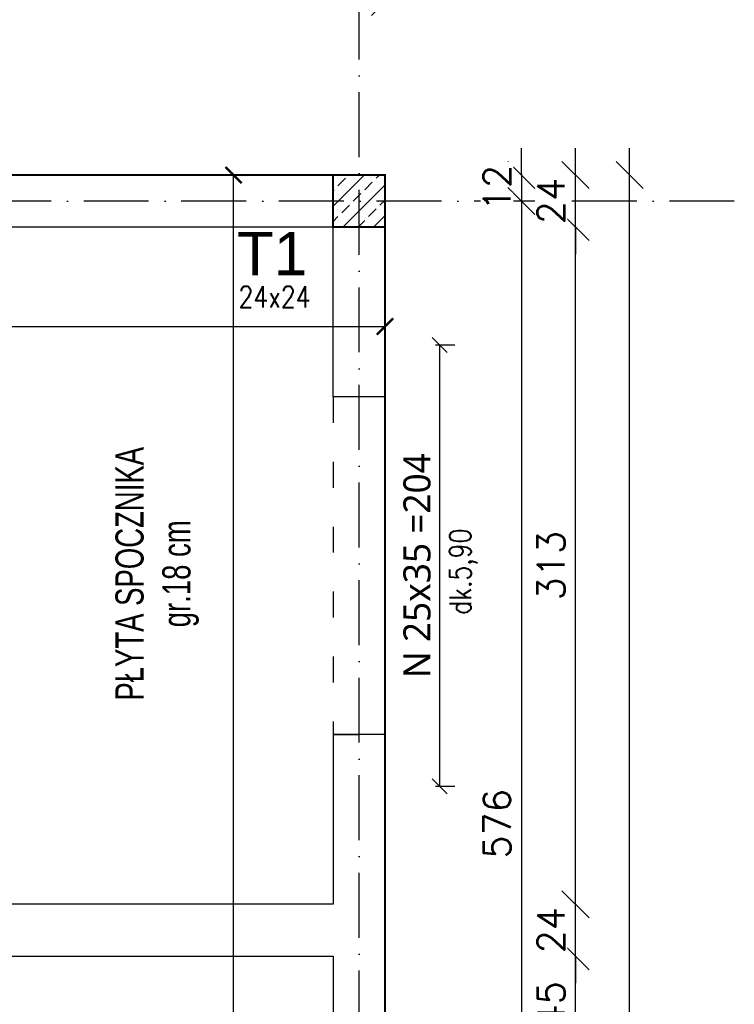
# Model space of a CAD drawing. Header units: millimetres. Extents: x -175722 to -110961, y 52375 to 104640.
# Tile 142 of 146: x -154725 to -154395, y 100925 to 101380. Entities that reach past the tile are written whole.
import ezdxf

# ---------------------------------------------------------------- set-up
doc = ezdxf.new("R2010")
doc.units = ezdxf.units.MM
doc.linetypes.add('ACAD_ISO03W100', pattern=[30, 12, -18])
doc.linetypes.add('ACAD_ISO10W100', pattern=[18, 12, -3, 0, -3])
for name, color, linetype in [('_R - RAMKI', 7, 'Continuous'), ('AS_Balustrady', 53, 'Continuous'), ('H', 8, 'Continuous'), ('OSIE', 4, 'ACAD_ISO10W100')]:
    doc.layers.add(name, color=color, linetype=linetype)
doc.layers.add('A_KONSTRUKCJA', color=170, linetype='Continuous', lineweight=30)
doc.layers.add('K_opisy', color=50, linetype='Continuous', lineweight=9)
doc.styles.add('Arial', font='arial.ttf', dxfattribs={"height": 90})
doc.styles.add('ARIAL-08', font='arial.ttf', dxfattribs={"width": 0.7})
doc.styles.add('e-cad_3', font='simplex.shx', dxfattribs={"width": 0.8})
doc.styles.add('IDA_Text_1.100', font='segoeuil.ttf', dxfattribs={"height": 12.5})
doc.styles.add('ROMANS', font='romans')
doc.styles.add('Technic', font='technic_.ttf')
doc.dimstyles.new('Architektoniczny200', dxfattribs={"dimscale": 5, "dimtxt": 2.5, "dimasz": 1.5, "dimexe": 1, "dimexo": 2, "dimgap": 0, "dimtad": 0, "dimdec": 1, "dimzin": 9, "dimtxsty": 'Technic', "dimblk": 'Architectural', "dimcen": 1, "dimclrt": 7, "dimaunit": 1, "dimadec": 0, "dimazin": 0, "dimtfac": 1, "dimtdec": 1, "dimtix": 1, "dimtmove": 2, "dimatfit": 3, "dimldrblk": 'DOT', "dimfxl": 0, "dimtvp": 0.769231, "dimtolj": 1, "dimarcsym": 0})
doc.dimstyles.new('AS_DIM_STYLE1', dxfattribs={"dimscale": 5, "dimtxt": 2.5, "dimasz": 1, "dimexe": 1.25, "dimexo": 2, "dimgap": 1, "dimtad": 1, "dimdec": 0, "dimdsep": 46, "dimtxsty": 'ROMANS', "dimblk": 'OBLIQUE', "dimcen": 0, "dimdle": 1, "dimclrd": 8, "dimclre": 8, "dimclrt": 9, "dimadec": 0, "dimazin": 0, "dimtfac": 1, "dimtdec": 0, "dimtmove": 1, "dimatfit": 3, "dimldrblk": 'CLOSEDBLANK', "dimfxl": 0, "dimtolj": 1, "dimtzin": 0, "dimarcsym": 0})
doc.dimstyles.new('IDA_Dim_1.100', dxfattribs={"dimtxt": 17, "dimasz": 7, "dimexe": 7, "dimexo": 7, "dimgap": 4, "dimtad": 1, "dimdec": 0, "dimtxsty": 'IDA_Text_1.100', "dimblk": 'OBLIQUE', "dimcen": 0.09, "dimadec": 0, "dimazin": 0, "dimtfac": 1, "dimtmove": 1, "dimatfit": 3, "dimldrblk": 'NONE', "dimfxl": 0, "dimarcsym": 0})

# ---------------------------------------------------------------- blocks, each defined once
blk = doc.blocks.new('Architectural')
blk.add_line((-1, 0), (0, 0))
at = {"color": 7, "linetype": 'ByBlock', "const_width": 0.15}
blk.add_lwpolyline([(-0.5, -0.5), (0.5, 0.5)], dxfattribs=at)
blk = doc.blocks.new('*D687')
at = {"layer": 'AS_Balustrady', "color": 0, "linetype": 'Continuous', "lineweight": -2, "ltscale": 0.25, "transparency": 16777216}
for p, q in [((-155207.09, 101248.25), (-155207.09, 101233.25)), ((-154556.09, 101248.25), (-154556.09, 101233.25)), ((-155199.59, 101238.25), (-154563.59, 101238.25))]:
    blk.add_line(p, q, dxfattribs=at)
at = {"layer": 'Defpoints', "color": 0, "linetype": 'Continuous', "ltscale": 0.25, "transparency": 16777216}
for p in [(-155207.09, 101308.25), (-154556.09, 101308.24), (-154556.09, 101238.25)]:
    blk.add_point(p, dxfattribs=at)
at = {"layer": 'AS_Balustrady', "color": 0, "linetype": 'Continuous', "lineweight": -2, "ltscale": 0.25, "transparency": 16777216, "xscale": 7.5, "yscale": 7.5, "zscale": 7.5, "rotation": 180}
blk.add_blockref('Architectural', (-155207.09, 101238.25), dxfattribs=at)
at = {"layer": 'AS_Balustrady', "color": 0, "linetype": 'Continuous', "lineweight": -2, "ltscale": 0.25, "transparency": 16777216, "xscale": 7.5, "yscale": 7.5, "zscale": 7.5}
blk.add_blockref('Architectural', (-154556.09, 101238.25), dxfattribs=at)
at = {"layer": 'AS_Balustrady', "color": 7, "linetype": 'Continuous', "ltscale": 0.25, "transparency": 16777216, "insert": (-154881.59, 101252.35), "char_height": 12.5, "attachment_point": 5, "style": 'Technic'}
blk.add_mtext('\\A1;BI g.k.+7.15 24x35 L=651', dxfattribs=at)
blk = doc.blocks.new('_Dot')
at = {"color": 0, "linetype": 'ByBlock', "lineweight": -2}
blk.add_line((-0.5, 0), (-1, 0), dxfattribs=at)
at = {"color": 0, "linetype": 'ByBlock', "const_width": 0.5}
blk.add_lwpolyline([(-0.25, 0, 1), (0.25, 0, 1)], format="xyb", close=True, dxfattribs=at)
blk = doc.blocks.new('*D688')
at = {"layer": 'AS_Balustrady', "color": 0, "linetype": 'Continuous', "lineweight": -2, "ltscale": 0.25, "transparency": 16777216}
for p, q in [((-154616.08, 101308.25), (-154631.08, 101308.25)), ((-154626.08, 99564.74), (-154626.08, 101300.75)), ((-154616.08, 99557.24), (-154631.08, 99557.24))]:
    blk.add_line(p, q, dxfattribs=at)
at = {"layer": 'Defpoints', "color": 0, "linetype": 'Continuous', "ltscale": 0.25, "transparency": 16777216}
for p in [(-154626.08, 101308.25), (-154556.08, 101308.25), (-154556.08, 99557.24)]:
    blk.add_point(p, dxfattribs=at)
at = {"layer": 'AS_Balustrady', "color": 0, "linetype": 'Continuous', "lineweight": -2, "ltscale": 0.25, "transparency": 16777216, "xscale": 7.5, "yscale": 7.5, "zscale": 7.5}
for p, rotation in [((-154626.08, 101308.25), 90), ((-154626.08, 99557.24), 270)]:
    blk.add_blockref('Architectural', p, dxfattribs=dict(at, rotation=rotation))
at = {"layer": 'AS_Balustrady', "color": 7, "linetype": 'Continuous', "ltscale": 0.25, "transparency": 16777216, "insert": (-154645.81, 100466.18), "char_height": 12.5, "attachment_point": 5, "rotation": 90, "style": 'Technic'}
blk.add_mtext('\\A1;BI g.k.+7.15 24x35 L=1751', dxfattribs=at)
blk = doc.blocks.new('*D690')
at = {"layer": 'AS_Balustrady', "color": 0, "linetype": 'Continuous', "lineweight": -2, "ltscale": 0.25, "transparency": 16777216}
for p, q in [((-155207.09, 100911.25), (-155207.09, 100896.25)), ((-154556.09, 100911.25), (-154556.09, 100896.25)), ((-155199.59, 100901.25), (-154563.59, 100901.25))]:
    blk.add_line(p, q, dxfattribs=at)
at = {"layer": 'Defpoints', "color": 0, "linetype": 'Continuous', "ltscale": 0.25, "transparency": 16777216}
for p in [(-155207.09, 100971.25), (-154556.09, 100971.24), (-154556.09, 100901.25)]:
    blk.add_point(p, dxfattribs=at)
at = {"layer": 'AS_Balustrady', "color": 0, "linetype": 'Continuous', "lineweight": -2, "ltscale": 0.25, "transparency": 16777216, "xscale": 7.5, "yscale": 7.5, "zscale": 7.5, "rotation": 180}
blk.add_blockref('Architectural', (-155207.09, 100901.25), dxfattribs=at)
at = {"layer": 'AS_Balustrady', "color": 0, "linetype": 'Continuous', "lineweight": -2, "ltscale": 0.25, "transparency": 16777216, "xscale": 7.5, "yscale": 7.5, "zscale": 7.5}
blk.add_blockref('Architectural', (-154556.09, 100901.25), dxfattribs=at)
at = {"layer": 'AS_Balustrady', "color": 7, "linetype": 'Continuous', "ltscale": 0.25, "transparency": 16777216, "insert": (-154881.59, 100915.35), "char_height": 12.5, "attachment_point": 5, "style": 'Technic'}
blk.add_mtext('\\A1;BI g.k.+7.15 24x35 L=651', dxfattribs=at)
blk = doc.blocks.new('_Oblique')
at = {"color": 0, "linetype": 'ByBlock', "lineweight": -2}
blk.add_line((-0.5, -0.5), (0.5, 0.5), dxfattribs=at)
blk = doc.blocks.new('*D695')
at = {"layer": 'Defpoints', "color": 0, "transparency": 16777216}
for p in [(-154556.09, 101229.74), (-154530.81, 101229.74), (-154556.09, 101025.74)]:
    blk.add_point(p, dxfattribs=at)
at = {"layer": 'H', "color": 0, "lineweight": -2, "transparency": 16777216}
for p, q in [((-154532.81, 101229.74), (-154523.81, 101229.74)), ((-154530.81, 101025.74), (-154530.81, 101229.74)), ((-154532.81, 101025.74), (-154523.81, 101025.74))]:
    blk.add_line(p, q, dxfattribs=at)
at = {"layer": 'H', "color": 0, "lineweight": -2, "transparency": 16777216, "xscale": 7, "yscale": 7, "zscale": 7}
for p, rotation in [((-154530.81, 101229.74), 90), ((-154530.81, 101025.74), 270)]:
    blk.add_blockref('_Oblique', p, dxfattribs=dict(at, rotation=rotation))
at = {"layer": 'H', "color": 0, "transparency": 16777216, "insert": (-154541.27, 101127.74), "char_height": 12.5, "attachment_point": 5, "rotation": 90, "style": 'IDA_Text_1.100', "bg_fill": 3, "box_fill_scale": 1.1, "bg_fill_color": 256, "bg_fill_true_color": 13158600, "bg_fill_transparency": 0}
blk.add_mtext('N 25x35 =204', dxfattribs=at)
blk = doc.blocks.new('_None')
blk = doc.blocks.new('*D787')
at = {"layer": '_R - RAMKI', "color": 8, "lineweight": -2, "transparency": 16777216}
blk.add_line((-155219.59, 101463.24), (-154543.58, 101463.24), dxfattribs=at)
at = {"layer": 'Defpoints', "color": 0, "transparency": 16777216}
for p in [(-154556.08, 101463.24), (-155207.09, 101308.25), (-154556.08, 101308.25)]:
    blk.add_point(p, dxfattribs=at)
at = {"layer": '_R - RAMKI', "color": 8, "lineweight": -2, "transparency": 16777216, "xscale": 12.5, "yscale": 12.5, "zscale": 12.5, "rotation": 180}
blk.add_blockref('_Oblique', (-155207.09, 101463.24), dxfattribs=at)
at = {"layer": '_R - RAMKI', "color": 8, "lineweight": -2, "transparency": 16777216, "xscale": 12.5, "yscale": 12.5, "zscale": 12.5}
blk.add_blockref('_Oblique', (-154556.08, 101463.24), dxfattribs=at)
at = {"layer": '_R - RAMKI', "color": 9, "transparency": 16777216, "insert": (-154881.59, 101474.49), "char_height": 12.5, "attachment_point": 5, "style": 'ROMANS', "bg_fill": 3, "box_fill_scale": 1.1, "bg_fill_color": 256, "bg_fill_true_color": 13158600, "bg_fill_transparency": 0}
blk.add_mtext('\\A1;651', dxfattribs=at)
blk = doc.blocks.new('_ClosedBlank')
at = {"color": 0, "linetype": 'ByBlock', "lineweight": -2}
for p, q in [((-1, 0.167), (0, 0)), ((-1, 0.167), (-1, -0.167)), ((0, 0), (-1, -0.167))]:
    blk.add_line(p, q, dxfattribs=at)
blk = doc.blocks.new('*D794')
at = {"layer": '_R - RAMKI', "color": 8, "lineweight": -2, "transparency": 16777216}
blk.add_line((-155195.59, 101438.24), (-154567.59, 101438.24), dxfattribs=at)
at = {"layer": 'Defpoints', "color": 0, "transparency": 16777216}
for p in [(-154580.09, 101438.24), (-155183.09, 101308.24), (-154580.09, 101308.24)]:
    blk.add_point(p, dxfattribs=at)
at = {"layer": '_R - RAMKI', "color": 8, "lineweight": -2, "transparency": 16777216, "xscale": 12.5, "yscale": 12.5, "zscale": 12.5, "rotation": 180}
blk.add_blockref('_Oblique', (-155183.09, 101438.24), dxfattribs=at)
at = {"layer": '_R - RAMKI', "color": 8, "lineweight": -2, "transparency": 16777216, "xscale": 12.5, "yscale": 12.5, "zscale": 12.5}
blk.add_blockref('_Oblique', (-154580.09, 101438.24), dxfattribs=at)
at = {"layer": '_R - RAMKI', "color": 9, "transparency": 16777216, "insert": (-154881.59, 101449.49), "char_height": 12.5, "attachment_point": 5, "style": 'ROMANS', "bg_fill": 3, "box_fill_scale": 1.1, "bg_fill_color": 256, "bg_fill_true_color": 13158600, "bg_fill_transparency": 0}
blk.add_mtext('\\A1;603', dxfattribs=at)
blk = doc.blocks.new('*D795')
at = {"layer": '_R - RAMKI', "color": 8, "lineweight": -2, "transparency": 16777216}
for p, q in [((-154580.09, 101438.24), (-154592.59, 101438.24)), ((-154580.09, 101438.24), (-154556.09, 101438.24)), ((-154556.09, 101438.24), (-154543.59, 101438.24))]:
    blk.add_line(p, q, dxfattribs=at)
at = {"layer": 'Defpoints', "color": 0, "transparency": 16777216}
for p in [(-154556.09, 101438.24), (-154580.09, 101308.24), (-154556.09, 101308.24)]:
    blk.add_point(p, dxfattribs=at)
at = {"layer": '_R - RAMKI', "color": 8, "lineweight": -2, "transparency": 16777216, "xscale": 12.5, "yscale": 12.5, "zscale": 12.5}
blk.add_blockref('_Oblique', (-154580.09, 101438.24), dxfattribs=at)
at = {"layer": '_R - RAMKI', "color": 8, "lineweight": -2, "transparency": 16777216, "xscale": 12.5, "yscale": 12.5, "zscale": 12.5, "rotation": 180}
blk.add_blockref('_Oblique', (-154556.09, 101438.24), dxfattribs=at)
at = {"layer": '_R - RAMKI', "color": 9, "transparency": 16777216, "insert": (-154568.09, 101449.49), "char_height": 12.5, "attachment_point": 5, "style": 'ROMANS', "bg_fill": 3, "box_fill_scale": 1.1, "bg_fill_color": 256, "bg_fill_true_color": 13158600, "bg_fill_transparency": 0}
blk.add_mtext('\\A1;24', dxfattribs=at)
blk = doc.blocks.new('*D800')
at = {"layer": '_R - RAMKI', "color": 8, "lineweight": -2, "transparency": 16777216}
blk.add_line((-155207.59, 101413.24), (-154555.59, 101413.24), dxfattribs=at)
at = {"layer": 'Defpoints', "color": 0, "transparency": 16777216}
for p in [(-154568.09, 101413.24), (-155195.09, 101296.24), (-154568.09, 101296.24)]:
    blk.add_point(p, dxfattribs=at)
at = {"layer": '_R - RAMKI', "color": 8, "lineweight": -2, "transparency": 16777216, "xscale": 12.5, "yscale": 12.5, "zscale": 12.5, "rotation": 180}
blk.add_blockref('_Oblique', (-155195.09, 101413.24), dxfattribs=at)
at = {"layer": '_R - RAMKI', "color": 8, "lineweight": -2, "transparency": 16777216, "xscale": 12.5, "yscale": 12.5, "zscale": 12.5}
blk.add_blockref('_Oblique', (-154568.09, 101413.24), dxfattribs=at)
at = {"layer": '_R - RAMKI', "color": 9, "transparency": 16777216, "insert": (-154881.59, 101424.49), "char_height": 12.5, "attachment_point": 5, "style": 'ROMANS', "bg_fill": 3, "box_fill_scale": 1.1, "bg_fill_color": 256, "bg_fill_true_color": 13158600, "bg_fill_transparency": 0}
blk.add_mtext('\\A1;627', dxfattribs=at)
blk = doc.blocks.new('*D801')
at = {"layer": '_R - RAMKI', "color": 8, "lineweight": -2, "transparency": 16777216}
for p, q in [((-154568.09, 101413.24), (-154580.59, 101413.24)), ((-154568.09, 101413.24), (-154556.09, 101413.24)), ((-154556.09, 101413.24), (-154543.59, 101413.24))]:
    blk.add_line(p, q, dxfattribs=at)
at = {"layer": 'Defpoints', "color": 0, "transparency": 16777216}
for p in [(-154556.09, 101413.24), (-154556.09, 101308.24), (-154568.09, 101296.24)]:
    blk.add_point(p, dxfattribs=at)
at = {"layer": '_R - RAMKI', "color": 8, "lineweight": -2, "transparency": 16777216, "xscale": 12.5, "yscale": 12.5, "zscale": 12.5}
blk.add_blockref('_Oblique', (-154568.09, 101413.24), dxfattribs=at)
at = {"layer": '_R - RAMKI', "color": 8, "lineweight": -2, "transparency": 16777216, "xscale": 12.5, "yscale": 12.5, "zscale": 12.5, "rotation": 180}
blk.add_blockref('_Oblique', (-154556.09, 101413.24), dxfattribs=at)
at = {"layer": '_R - RAMKI', "color": 9, "transparency": 16777216, "insert": (-154562.09, 101424.49), "char_height": 12.5, "attachment_point": 5, "style": 'ROMANS', "bg_fill": 3, "box_fill_scale": 1.1, "bg_fill_color": 256, "bg_fill_true_color": 13158600, "bg_fill_transparency": 0}
blk.add_mtext('\\A1;12', dxfattribs=at)
blk = doc.blocks.new('*D701')
at = {"layer": '_R - RAMKI', "color": 8, "lineweight": -2, "transparency": 16777216}
blk.add_line((-155054.09, 101388.24), (-154543.58, 101388.24), dxfattribs=at)
at = {"layer": 'Defpoints', "color": 0, "transparency": 16777216}
for p in [(-154556.08, 101388.24), (-155041.59, 101308.24), (-154556.08, 101308.25)]:
    blk.add_point(p, dxfattribs=at)
at = {"layer": '_R - RAMKI', "color": 8, "lineweight": -2, "transparency": 16777216, "xscale": 12.5, "yscale": 12.5, "zscale": 12.5, "rotation": 180}
blk.add_blockref('_Oblique', (-155041.59, 101388.24), dxfattribs=at)
at = {"layer": '_R - RAMKI', "color": 8, "lineweight": -2, "transparency": 16777216, "xscale": 12.5, "yscale": 12.5, "zscale": 12.5}
blk.add_blockref('_Oblique', (-154556.08, 101388.24), dxfattribs=at)
at = {"layer": '_R - RAMKI', "color": 9, "transparency": 16777216, "insert": (-154798.84, 101399.49), "char_height": 12.5, "attachment_point": 5, "style": 'ROMANS', "bg_fill": 3, "box_fill_scale": 1.1, "bg_fill_color": 256, "bg_fill_true_color": 13158600, "bg_fill_transparency": 0}
blk.add_mtext('\\A1;486', dxfattribs=at)
blk = doc.blocks.new('*D734')
at = {"layer": '_R - RAMKI', "color": 8, "lineweight": -2, "transparency": 16777216}
blk.add_line((-154443.09, 99544.73), (-154443.09, 101320.74), dxfattribs=at)
at = {"layer": 'Defpoints', "color": 0, "transparency": 16777216}
for p in [(-154556.09, 101308.24), (-154443.09, 101308.24), (-154556.08, 99557.23)]:
    blk.add_point(p, dxfattribs=at)
at = {"layer": '_R - RAMKI', "color": 8, "lineweight": -2, "transparency": 16777216, "xscale": 12.5, "yscale": 12.5, "zscale": 12.5}
for p, rotation in [((-154443.09, 101308.24), 90), ((-154443.09, 99557.23), 270)]:
    blk.add_blockref('_Oblique', p, dxfattribs=dict(at, rotation=rotation))
at = {"layer": '_R - RAMKI', "color": 9, "transparency": 16777216, "insert": (-154454.34, 100432.73), "char_height": 12.5, "attachment_point": 5, "rotation": 90, "style": 'ROMANS', "bg_fill": 3, "box_fill_scale": 1.1, "bg_fill_color": 256, "bg_fill_true_color": 13158600, "bg_fill_transparency": 0}
blk.add_mtext('\\A1;1751', dxfattribs=at)
blk = doc.blocks.new('*D748')
at = {"layer": '_R - RAMKI', "color": 8, "lineweight": -2, "transparency": 16777216}
blk.add_line((-154468.09, 100890.24), (-154468.09, 100959.74), dxfattribs=at)
at = {"layer": 'Defpoints', "color": 0, "transparency": 16777216}
for p in [(-154580.09, 100947.24), (-154468.09, 100947.24), (-154556.09, 100902.74)]:
    blk.add_point(p, dxfattribs=at)
at = {"layer": '_R - RAMKI', "color": 8, "lineweight": -2, "transparency": 16777216, "xscale": 12.5, "yscale": 12.5, "zscale": 12.5}
for p, rotation in [((-154468.09, 100947.24), 90), ((-154468.09, 100902.74), 270)]:
    blk.add_blockref('_Oblique', p, dxfattribs=dict(at, rotation=rotation))
at = {"layer": '_R - RAMKI', "color": 9, "transparency": 16777216, "insert": (-154479.34, 100924.99), "char_height": 12.5, "attachment_point": 5, "rotation": 90, "style": 'ROMANS', "bg_fill": 3, "box_fill_scale": 1.1, "bg_fill_color": 256, "bg_fill_true_color": 13158600, "bg_fill_transparency": 0}
blk.add_mtext('\\A1;45', dxfattribs=at)
blk = doc.blocks.new('*D749')
at = {"layer": '_R - RAMKI', "color": 8, "lineweight": -2, "transparency": 16777216}
for p, q in [((-154468.09, 100971.24), (-154468.09, 100983.74)), ((-154468.09, 100947.24), (-154468.09, 100971.24)), ((-154468.09, 100947.24), (-154468.09, 100934.74))]:
    blk.add_line(p, q, dxfattribs=at)
at = {"layer": 'Defpoints', "color": 0, "transparency": 16777216}
for p in [(-154580.09, 100971.24), (-154468.09, 100971.24), (-154580.09, 100947.24)]:
    blk.add_point(p, dxfattribs=at)
at = {"layer": '_R - RAMKI', "color": 8, "lineweight": -2, "transparency": 16777216, "xscale": 12.5, "yscale": 12.5, "zscale": 12.5}
for p, rotation in [((-154468.09, 100971.24), 270), ((-154468.09, 100947.24), 90)]:
    blk.add_blockref('_Oblique', p, dxfattribs=dict(at, rotation=rotation))
at = {"layer": '_R - RAMKI', "color": 9, "transparency": 16777216, "insert": (-154479.34, 100959.24), "char_height": 12.5, "attachment_point": 5, "rotation": 90, "style": 'ROMANS', "bg_fill": 3, "box_fill_scale": 1.1, "bg_fill_color": 256, "bg_fill_true_color": 13158600, "bg_fill_transparency": 0}
blk.add_mtext('\\A1;24', dxfattribs=at)
blk = doc.blocks.new('*D750')
at = {"layer": '_R - RAMKI', "color": 8, "lineweight": -2, "transparency": 16777216}
blk.add_line((-154468.09, 100958.74), (-154468.09, 101296.74), dxfattribs=at)
at = {"layer": 'Defpoints', "color": 0, "transparency": 16777216}
for p in [(-154580.09, 101284.24), (-154468.09, 101284.24), (-154580.09, 100971.24)]:
    blk.add_point(p, dxfattribs=at)
at = {"layer": '_R - RAMKI', "color": 8, "lineweight": -2, "transparency": 16777216, "xscale": 12.5, "yscale": 12.5, "zscale": 12.5}
for p, rotation in [((-154468.09, 101284.24), 90), ((-154468.09, 100971.24), 270)]:
    blk.add_blockref('_Oblique', p, dxfattribs=dict(at, rotation=rotation))
at = {"layer": '_R - RAMKI', "color": 9, "transparency": 16777216, "insert": (-154479.34, 101127.74), "char_height": 12.5, "attachment_point": 5, "rotation": 90, "style": 'ROMANS', "bg_fill": 3, "box_fill_scale": 1.1, "bg_fill_color": 256, "bg_fill_true_color": 13158600, "bg_fill_transparency": 0}
blk.add_mtext('\\A1;313', dxfattribs=at)
blk = doc.blocks.new('*D751')
at = {"layer": '_R - RAMKI', "color": 8, "lineweight": -2, "transparency": 16777216}
for p, q in [((-154468.09, 101308.24), (-154468.09, 101320.74)), ((-154468.09, 101284.24), (-154468.09, 101308.24)), ((-154468.09, 101284.24), (-154468.09, 101271.74))]:
    blk.add_line(p, q, dxfattribs=at)
at = {"layer": 'Defpoints', "color": 0, "transparency": 16777216}
for p in [(-154556.09, 101308.24), (-154468.09, 101308.24), (-154580.09, 101284.24)]:
    blk.add_point(p, dxfattribs=at)
at = {"layer": '_R - RAMKI', "color": 8, "lineweight": -2, "transparency": 16777216, "xscale": 12.5, "yscale": 12.5, "zscale": 12.5}
for p, rotation in [((-154468.09, 101308.24), 270), ((-154468.09, 101284.24), 90)]:
    blk.add_blockref('_Oblique', p, dxfattribs=dict(at, rotation=rotation))
at = {"layer": '_R - RAMKI', "color": 9, "transparency": 16777216, "insert": (-154479.34, 101296.24), "char_height": 12.5, "attachment_point": 5, "rotation": 90, "style": 'ROMANS', "bg_fill": 3, "box_fill_scale": 1.1, "bg_fill_color": 256, "bg_fill_true_color": 13158600, "bg_fill_transparency": 0}
blk.add_mtext('\\A1;24', dxfattribs=at)
blk = doc.blocks.new('*D752')
at = {"layer": '_R - RAMKI', "color": 8, "lineweight": -2, "transparency": 16777216}
for p, q in [((-154493.09, 101308.25), (-154493.09, 101320.75)), ((-154493.09, 101308.25), (-154493.09, 101296.24)), ((-154493.09, 101296.24), (-154493.09, 101283.74))]:
    blk.add_line(p, q, dxfattribs=at)
at = {"layer": 'Defpoints', "color": 0, "transparency": 16777216}
for p in [(-154556.08, 101308.25), (-154556.09, 101296.24), (-154493.09, 101296.24)]:
    blk.add_point(p, dxfattribs=at)
at = {"layer": '_R - RAMKI', "color": 8, "lineweight": -2, "transparency": 16777216, "xscale": 12.5, "yscale": 12.5, "zscale": 12.5}
for p, rotation in [((-154493.09, 101308.25), 270), ((-154493.09, 101296.24), 90)]:
    blk.add_blockref('_Oblique', p, dxfattribs=dict(at, rotation=rotation))
at = {"layer": '_R - RAMKI', "color": 9, "transparency": 16777216, "insert": (-154504.34, 101302.25), "char_height": 12.5, "attachment_point": 5, "rotation": 90, "style": 'ROMANS', "bg_fill": 3, "box_fill_scale": 1.1, "bg_fill_color": 256, "bg_fill_true_color": 13158600, "bg_fill_transparency": 0}
blk.add_mtext('\\A1;12', dxfattribs=at)
blk = doc.blocks.new('*D753')
at = {"layer": '_R - RAMKI', "color": 8, "lineweight": -2, "transparency": 16777216}
blk.add_line((-154493.09, 101308.74), (-154493.09, 100708.07), dxfattribs=at)
at = {"layer": 'Defpoints', "color": 0, "transparency": 16777216}
for p in [(-154556.09, 101296.24), (-154568.09, 100720.57), (-154493.09, 100720.57)]:
    blk.add_point(p, dxfattribs=at)
at = {"layer": '_R - RAMKI', "color": 8, "lineweight": -2, "transparency": 16777216, "xscale": 12.5, "yscale": 12.5, "zscale": 12.5}
for p, rotation in [((-154493.09, 101296.24), 90), ((-154493.09, 100720.57), 270)]:
    blk.add_blockref('_Oblique', p, dxfattribs=dict(at, rotation=rotation))
at = {"layer": '_R - RAMKI', "color": 9, "transparency": 16777216, "insert": (-154504.34, 101008.41), "char_height": 12.5, "attachment_point": 5, "rotation": 90, "style": 'ROMANS', "bg_fill": 3, "box_fill_scale": 1.1, "bg_fill_color": 256, "bg_fill_true_color": 13158600, "bg_fill_transparency": 0}
blk.add_mtext('\\A1;576', dxfattribs=at)

msp = doc.modelspace()

# ---------------------------------------------------------------- hatches: boundary and pattern name
at = {"layer": 'AS_Balustrady', "linetype": 'Continuous', "ltscale": 0.25}
h = msp.add_hatch(dxfattribs=at)
h.set_pattern_fill('ANSI33', color=256, scale=40, style=0)
h.set_pattern_definition([(45, (-165912.794, 122516.405), (-7.071068, 7.071068), []), (45, (-165905.723, 122516.405), (-7.071068, 7.071068), [5, -2.5])])
h.paths.add_polyline_path([(-154580.08858, 101308.23999), (-154556.08858, 101308.23999), (-154556.08858, 101284.23999), (-154580.08858, 101284.23999)])

# ---------------------------------------------------------------- linework, layer by layer
at = {"color": 8}
for points in [[(-155041.58858, 101308.23999), (-154556.08858, 101308.23999), (-154556.08858, 101205.73999), (-154580.08858, 101205.73999), (-154580.08858, 101284.23999), (-155041.58858, 101284.23999), (-155041.58858, 101308.23999)], [(-155041.58858, 100971.23999), (-155041.58858, 100947.23999), (-154580.08858, 100947.23999), (-154580.08858, 100878.73999), (-154556.08858, 100878.73999), (-154556.08858, 101049.73999), (-154580.08858, 101049.73999), (-154580.08858, 100971.23999), (-155041.58858, 100971.23999)]]:
    msp.add_lwpolyline(points, dxfattribs=at)
at = {"color": 8, "linetype": 'ACAD_ISO03W100'}
msp.add_lwpolyline([(-154580.08858, 101049.73999), (-154556.08858, 101049.73999), (-154556.08858, 101205.73999), (-154580.08858, 101205.73999)], close=True, dxfattribs=at)
at = {"layer": 'A_KONSTRUKCJA', "color": 1, "const_width": 1}
msp.add_lwpolyline([(-154556.08858, 99557.23999), (-155207.08858, 99557.23999), (-155207.08858, 101308.23999), (-154556.08858, 101308.23999)], close=True, dxfattribs=at)
at = {"layer": 'AS_Balustrady', "linetype": 'Continuous', "ltscale": 0.25, "const_width": 1}
msp.add_lwpolyline([(-154580.08858, 101284.23999), (-154556.08858, 101284.23999), (-154556.08858, 101308.23999), (-154580.08858, 101308.23999)], close=True, dxfattribs=at)
at = {"layer": 'OSIE', "ltscale": 2.5}
for p, q in [((-154568.08858, 99377.23994), (-154568.08858, 101488.24004)), ((-154394.71181, 101296.23999), (-156587.08858, 101296.23999))]:
    msp.add_line(p, q, dxfattribs=at)

# ---------------------------------------------------------------- texts
at = {"layer": 'AS_Balustrady', "linetype": 'Continuous', "ltscale": 0.25, "style": 'Arial'}
msp.add_text('T1', height=20, dxfattribs=at).set_placement((-154624.56238, 101261.9686))
at = {"layer": 'AS_Balustrady', "linetype": 'Continuous', "ltscale": 0.25, "style": 'e-cad_3', "width": 0.8}
msp.add_text('24x24', height=10, dxfattribs=at).set_placement((-154623.78238, 101246.9686))
at = {"layer": 'K_opisy', "insert": (-154661.35388, 101123.96546), "char_height": 13, "width": 263.3883592, "attachment_point": 5, "rotation": 90, "style": 'ARIAL-08'}
msp.add_mtext('PŁYTA SPOCZNIKA\\Pgr.18 cm', dxfattribs=at)

# ---------------------------------------------------------------- dimensions: what is measured, and where the dimension line sits
at = {"layer": 'AS_Balustrady', "linetype": 'Continuous', "ltscale": 0.25}
for base, p1, p2, angle, picture, middle in [((-154626.08185, 101308.25276), (-154556.08142, 99557.23999), (-154556.08185, 101308.25276), 270, '*D688', (-154645.80618, 100466.17858)), ((-154556.08858, 101238.25179), (-155207.08858, 101308.25179), (-154556.08858, 101308.23999), 180, '*D687', (-154881.58858, 101252.34783)), ((-154556.08858, 100901.25179), (-155207.08858, 100971.25179), (-154556.08858, 100971.23999), 180, '*D690', (-154881.58858, 100915.34783))]:
    dim = msp.add_linear_dim(base=base, p1=p1, p2=p2, angle=angle, text='BI g.k.+7.15 24x35 L=<>', dimstyle='Architektoniczny200', dxfattribs=at)
    dim.commit()
    dim.dimension.update_dxf_attribs({"geometry": picture, "text_midpoint": middle, "dimtype": 160})

# ---------------------------------------------------------------- next in the draw order: dimensions: what is measured, and where the dimension line sits
at = {"layer": '_R - RAMKI'}
dim = msp.add_linear_dim(base=(-154556.08185, 101463.24004), p1=(-155207.08858, 101308.25179), p2=(-154556.08185, 101308.25276), dimstyle='AS_DIM_STYLE1', override={"dimscale": 12.5, "dimtxt": 1, "dimgap": 0.4, "dimse1": 1, "dimse2": 1, "dimtix": 1, "dimfxl": 10, "dimfxlon": 1}, dxfattribs=at)
dim.commit()
dim.dimension.update_dxf_attribs({"geometry": '*D787', "text_midpoint": (-154881.58522, 101474.49004)})
at = {"layer": 'H'}
dim = msp.add_linear_dim(base=(-154530.8068, 101229.73999), p1=(-154556.08858, 101025.73999), p2=(-154556.08858, 101229.73999), angle=90, dimstyle='IDA_Dim_1.100', override={"dimtxt": 12.5, "dimpost": 'N 25x35 =<>', "dimtdec": 0, "dimfxl": 2, "dimtfill": 1}, dxfattribs=at)
dim.commit()
dim.dimension.update_dxf_attribs({"geometry": '*D695', "text_midpoint": (-154541.27036, 101127.73999)})

# ---------------------------------------------------------------- next in the draw order: texts
at = {"layer": 'AS_Balustrady', "linetype": 'Continuous', "ltscale": 0.25, "style": 'e-cad_3', "width": 0.8}
msp.add_text('dk.5,90', height=10, rotation=90, dxfattribs=at).set_placement((-154516.35847, 101105.04612))

# ---------------------------------------------------------------- next in the draw order: dimensions: what is measured, and where the dimension line sits
at = {"layer": '_R - RAMKI'}
dim = msp.add_linear_dim(base=(-154580.08858, 101438.24004), p1=(-155183.08858, 101308.23999), p2=(-154580.08858, 101308.23999), dimstyle='AS_DIM_STYLE1', override={"dimscale": 12.5, "dimtxt": 1, "dimgap": 0.4, "dimse1": 1, "dimse2": 1, "dimtix": 1, "dimfxl": 10, "dimfxlon": 1}, dxfattribs=at)
dim.commit()
dim.dimension.update_dxf_attribs({"geometry": '*D794', "text_midpoint": (-154881.58858, 101449.49004)})

# ---------------------------------------------------------------- next in the draw order: dimensions: what is measured, and where the dimension line sits
dim = msp.add_linear_dim(base=(-154556.08858, 101438.24004), p1=(-154580.08858, 101308.23999), p2=(-154556.08858, 101308.23999), dimstyle='AS_DIM_STYLE1', override={"dimscale": 12.5, "dimtxt": 1, "dimgap": 0.4, "dimse1": 1, "dimse2": 1, "dimtix": 1, "dimfxl": 10, "dimfxlon": 1}, dxfattribs=at)
dim.commit()
dim.dimension.update_dxf_attribs({"geometry": '*D795', "text_midpoint": (-154568.08858, 101449.49004)})

# ---------------------------------------------------------------- next in the draw order: dimensions: what is measured, and where the dimension line sits
dim = msp.add_linear_dim(base=(-154568.08858, 101413.24004), p1=(-155195.08858, 101296.23999), p2=(-154568.08858, 101296.24), dimstyle='AS_DIM_STYLE1', override={"dimscale": 12.5, "dimtxt": 1, "dimgap": 0.4, "dimse1": 1, "dimse2": 1, "dimtix": 1, "dimfxl": 10, "dimfxlon": 1}, dxfattribs=at)
dim.commit()
dim.dimension.update_dxf_attribs({"geometry": '*D800', "text_midpoint": (-154881.58858, 101424.49004)})

# ---------------------------------------------------------------- next in the draw order: dimensions: what is measured, and where the dimension line sits
dim = msp.add_linear_dim(base=(-154556.08858, 101413.24004), p1=(-154568.08858, 101296.24), p2=(-154556.08858, 101308.23999), dimstyle='AS_DIM_STYLE1', override={"dimscale": 12.5, "dimtxt": 1, "dimgap": 0.4, "dimse1": 1, "dimse2": 1, "dimtix": 1, "dimfxl": 10, "dimfxlon": 1}, dxfattribs=at)
dim.commit()
dim.dimension.update_dxf_attribs({"geometry": '*D801', "text_midpoint": (-154562.08858, 101424.49004)})

# ---------------------------------------------------------------- next in the draw order: dimensions: what is measured, and where the dimension line sits
dim = msp.add_linear_dim(base=(-154556.08185, 101388.24004), p1=(-155041.58858, 101308.23999), p2=(-154556.08185, 101308.25276), dimstyle='AS_DIM_STYLE1', override={"dimscale": 12.5, "dimtxt": 1, "dimgap": 0.4, "dimse1": 1, "dimse2": 1, "dimtix": 1, "dimfxl": 10, "dimfxlon": 1}, dxfattribs=at)
dim.commit()
dim.dimension.update_dxf_attribs({"geometry": '*D701', "text_midpoint": (-154798.83522, 101399.49004)})

# ---------------------------------------------------------------- next in the draw order: dimensions: what is measured, and where the dimension line sits
dim = msp.add_linear_dim(base=(-154443.08839, 101308.2399), p1=(-154556.08166, 99557.22713), p2=(-154556.08839, 101308.2399), angle=90, dimstyle='AS_DIM_STYLE1', override={"dimscale": 12.5, "dimtxt": 1, "dimgap": 0.4, "dimse1": 1, "dimse2": 1, "dimtix": 1, "dimfxl": 10, "dimfxlon": 1}, dxfattribs=at)
dim.commit()
dim.dimension.update_dxf_attribs({"geometry": '*D734', "text_midpoint": (-154454.33839, 100432.73352)})

# ---------------------------------------------------------------- next in the draw order: dimensions: what is measured, and where the dimension line sits
dim = msp.add_linear_dim(base=(-154468.0883937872, 100947.2399045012), p1=(-154556.0883937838, 100902.7399045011), p2=(-154580.0883937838, 100947.2399045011), angle=90, dimstyle='AS_DIM_STYLE1', override={"dimscale": 12.5, "dimtxt": 1, "dimgap": 0.4, "dimse1": 1, "dimse2": 1, "dimtix": 1, "dimfxl": 10, "dimfxlon": 1}, dxfattribs=at)
dim.commit()
dim.dimension.update_dxf_attribs({"geometry": '*D748', "text_midpoint": (-154479.3383937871, 100924.9899045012)})

# ---------------------------------------------------------------- next in the draw order: dimensions: what is measured, and where the dimension line sits
dim = msp.add_linear_dim(base=(-154468.08839, 100971.2399), p1=(-154580.08839, 100947.2399), p2=(-154580.08839, 100971.2399), angle=90, dimstyle='AS_DIM_STYLE1', override={"dimscale": 12.5, "dimtxt": 1, "dimgap": 0.4, "dimse1": 1, "dimse2": 1, "dimtix": 1, "dimfxl": 10, "dimfxlon": 1}, dxfattribs=at)
dim.commit()
dim.dimension.update_dxf_attribs({"geometry": '*D749', "text_midpoint": (-154479.33839, 100959.2399)})

# ---------------------------------------------------------------- next in the draw order: dimensions: what is measured, and where the dimension line sits
dim = msp.add_linear_dim(base=(-154468.08839, 101284.2399), p1=(-154580.08839, 100971.2399), p2=(-154580.08839, 101284.2399), angle=90, dimstyle='AS_DIM_STYLE1', override={"dimscale": 12.5, "dimtxt": 1, "dimgap": 0.4, "dimse1": 1, "dimse2": 1, "dimtix": 1, "dimfxl": 10, "dimfxlon": 1}, dxfattribs=at)
dim.commit()
dim.dimension.update_dxf_attribs({"geometry": '*D750', "text_midpoint": (-154479.33839, 101127.7399)})

# ---------------------------------------------------------------- next in the draw order: dimensions: what is measured, and where the dimension line sits
dim = msp.add_linear_dim(base=(-154468.08839, 101308.2399), p1=(-154580.08839, 101284.2399), p2=(-154556.08839, 101308.2399), angle=90, dimstyle='AS_DIM_STYLE1', override={"dimscale": 12.5, "dimtxt": 1, "dimgap": 0.4, "dimse1": 1, "dimse2": 1, "dimtix": 1, "dimfxl": 10, "dimfxlon": 1}, dxfattribs=at)
dim.commit()
dim.dimension.update_dxf_attribs({"geometry": '*D751', "text_midpoint": (-154479.33839, 101296.2399)})

# ---------------------------------------------------------------- next in the draw order: dimensions: what is measured, and where the dimension line sits
dim = msp.add_linear_dim(base=(-154493.08839, 101296.2399), p1=(-154556.08166, 101308.25267), p2=(-154556.08839, 101296.2399), angle=90, dimstyle='AS_DIM_STYLE1', override={"dimscale": 12.5, "dimtxt": 1, "dimgap": 0.4, "dimse1": 1, "dimse2": 1, "dimtix": 1, "dimfxl": 10, "dimfxlon": 1}, dxfattribs=at)
dim.commit()
dim.dimension.update_dxf_attribs({"geometry": '*D752', "text_midpoint": (-154504.33839, 101302.24629)})

# ---------------------------------------------------------------- next in the draw order: dimensions: what is measured, and where the dimension line sits
dim = msp.add_linear_dim(base=(-154493.08839, 100720.57324), p1=(-154556.08839, 101296.2399), p2=(-154568.08839, 100720.57324), angle=90, dimstyle='AS_DIM_STYLE1', override={"dimscale": 12.5, "dimtxt": 1, "dimgap": 0.4, "dimse1": 1, "dimse2": 1, "dimtix": 1, "dimfxl": 10, "dimfxlon": 1}, dxfattribs=at)
dim.commit()
dim.dimension.update_dxf_attribs({"geometry": '*D753', "text_midpoint": (-154504.33839, 101008.40657)})

doc.saveas('drawing.dxf')
